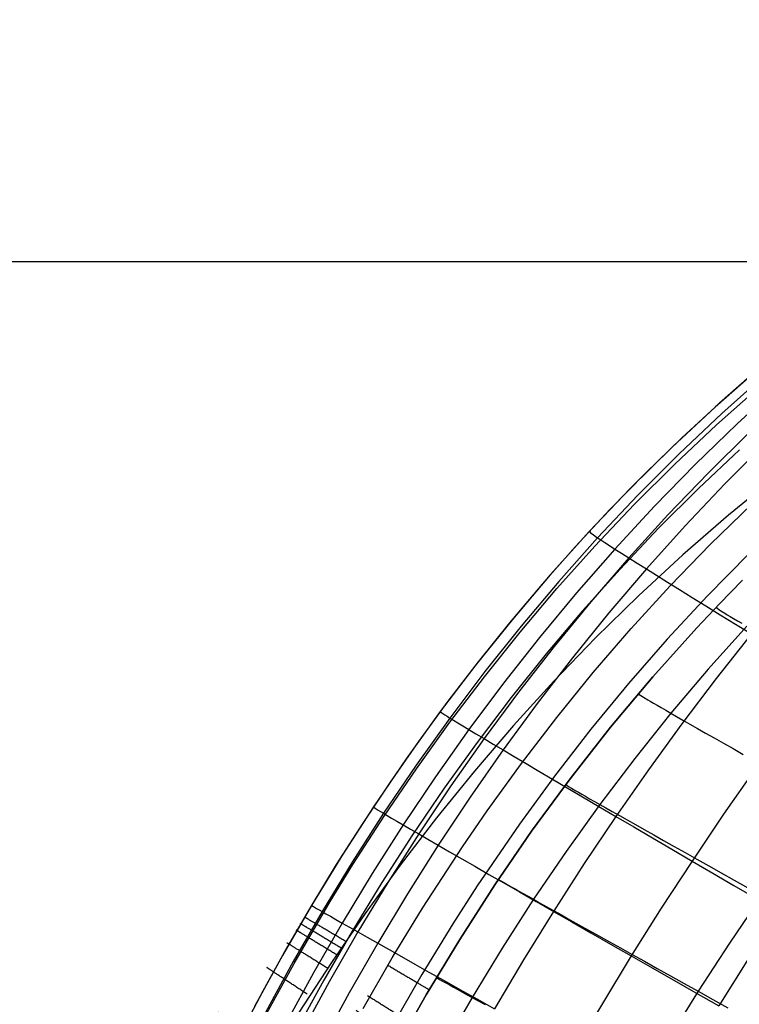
# Model space of a CAD drawing. Header units: millimetres. Extents: x -58 to 58, y -58 to 57.
# Tile 50 of 102: x 17 to 32, y -15 to 5. Entities that reach past the tile are written whole.
import ezdxf

# ---------------------------------------------------------------- set-up
doc = ezdxf.new("R2010")
doc.units = ezdxf.units.MM
doc.header["$MEASUREMENT"] = 0
doc.layers.add('Predefinito', color=5, linetype='Continuous')

msp = doc.modelspace()

# ---------------------------------------------------------------- linework, layer by layer
at = {"layer": 'Predefinito', "extrusion": (-9.13192e-06, -8.31874e-06, 1)}
msp.add_lwpolyline([(57.253, 5.035), (54.746, 4.648), (53.497, 4.423), (52.251, 4.175), (51.011, 3.903), (49.776, 3.606), (48.549, 3.283), (47.329, 2.932), (46.116, 2.553), (44.912, 2.144), (43.72, 1.705), (42.54, 1.234), (41.375, 0.731), (40.225, 0.196), (39.092, -0.373), (37.977, -0.975), (36.883, -1.61), (35.81, -2.279), (34.759, -2.981), (33.734, -3.715), (32.735, -4.478), (31.762, -5.271), (30.813, -6.095), (29.891, -6.946), (28.997, -7.822), (28.13, -8.723), (27.291, -9.647), (26.479, -10.594), (25.694, -11.561), (24.938, -12.547), (24.209, -13.551), (23.507, -14.573), (22.832, -15.611), (22.185, -16.664), (21.564, -17.73), (20.971, -18.81), (20.404, -19.902), (19.863, -21.005), (19.348, -22.118), (18.863, -23.242), (18.635, -23.809), (18.417, -24.38), (18.211, -24.954), (18.018, -25.532), (17.84, -26.114), (17.677, -26.7), (17.53, -27.29), (17.398, -27.882), (17.336, -28.197)], dxfattribs=at)
at = {"layer": 'Predefinito'}
for points in [[(56.5, 0), (-56.5, 0)], [(54.5, 0), (-54.5, 0)], [(32.382, -2.234), (31.577, -2.938), (30.795, -3.66), (30.035, -4.398), (29.296, -5.153), (28.58, -5.923), (27.885, -6.708), (27.211, -7.506), (26.559, -8.317), (25.928, -9.14), (25.317, -9.974), (24.728, -10.819), (24.158, -11.673), (23.609, -12.537), (23.079, -13.408), (22.569, -14.286), (22.079, -15.172), (21.607, -16.063)], [(32.382, -2.234), (31.577, -2.938), (30.795, -3.66), (30.035, -4.398), (29.296, -5.153), (28.58, -5.923), (27.885, -6.708), (27.211, -7.506), (26.559, -8.317), (25.928, -9.14), (25.317, -9.974), (24.728, -10.819), (24.158, -11.673), (23.609, -12.537), (23.079, -13.408), (22.569, -14.286), (22.079, -15.172), (21.607, -16.063)], [(31.993, -3.911), (31.139, -4.715), (30.31, -5.542), (29.507, -6.391), (28.728, -7.261), (27.974, -8.153), (27.244, -9.064), (26.537, -9.997), (25.853, -10.949), (25.192, -11.92), (24.553, -12.911), (23.937, -13.921), (23.347, -14.943), (22.782, -15.975)], [(24.167, -15.526), (24.77, -14.477), (25.401, -13.441), (26.23, -12.166), (26.747, -11.416), (27.458, -10.434), (28.192, -9.476), (28.952, -8.54), (29.737, -7.628), (30.547, -6.741), (31.384, -5.877), (32.247, -5.039)], [(32.053, -6.622), (31.572, -7.114), (31.101, -7.613), (30.187, -8.632), (29.31, -9.679), (28.471, -10.75), (27.669, -11.844), (26.903, -12.959), (26.174, -14.093), (25.48, -15.243), (24.821, -16.409)], [(24.821, -16.409), (25.48, -15.243), (26.174, -14.093), (26.903, -12.959), (27.669, -11.844), (28.471, -10.75), (29.31, -9.679), (30.187, -8.632), (31.101, -7.613), (31.572, -7.114), (32.053, -6.622)], [(32.053, -6.622), (31.572, -7.114), (31.101, -7.613), (30.187, -8.632), (29.31, -9.679), (28.471, -10.75), (27.669, -11.844), (26.903, -12.959), (26.174, -14.093), (25.48, -15.243), (24.821, -16.409)]]:
    msp.add_lwpolyline(points, dxfattribs=at)
at = {"layer": 'Predefinito', "extrusion": (0.717978, 0.696066, 0)}
msp.add_lwpolyline([(-25.06, 320), (-25.038, 320), (-25.015, 319.999), (-24.993, 319.998), (-24.97, 319.996), (-24.947, 319.994), (-24.924, 319.991), (-24.901, 319.987), (-24.878, 319.983), (-24.855, 319.979), (-24.831, 319.974), (-24.808, 319.968), (-24.785, 319.961), (-24.761, 319.954), (-24.738, 319.947), (-24.715, 319.939), (-24.692, 319.93), (-24.669, 319.92), (-24.646, 319.91), (-24.623, 319.9), (-24.601, 319.888), (-24.578, 319.876), (-24.556, 319.864), (-24.534, 319.851), (-24.513, 319.837), (-24.491, 319.823), (-24.47, 319.808), (-24.45, 319.792), (-24.43, 319.776), (-24.41, 319.76), (-24.39, 319.743), (-24.371, 319.725), (-24.353, 319.707), (-24.335, 319.689), (-24.317, 319.67), (-24.3, 319.65), (-24.284, 319.63), (-24.268, 319.61), (-24.252, 319.589), (-24.237, 319.568), (-24.223, 319.547), (-24.209, 319.526), (-24.196, 319.504), (-24.184, 319.482), (-24.172, 319.459), (-24.16, 319.437), (-24.15, 319.414), (-24.14, 319.391), (-24.13, 319.368), (-24.121, 319.345), (-24.113, 319.322), (-24.106, 319.298), (-24.099, 319.275), (-24.092, 319.252), (-24.086, 319.229), (-24.081, 319.205), (-24.077, 319.182), (-24.073, 319.159), (-24.069, 319.136), (-24.066, 319.113), (-24.064, 319.09), (-24.062, 319.067), (-24.061, 319.045), (-24.06, 319.022), (-24.06, 319)], dxfattribs=at)
at = {"layer": 'Predefinito', "extrusion": (1, 0, 0)}
for points in [[(-5.153, 319), (-5.153, 60)], [(-11.673, 319), (-11.673, 60)]]:
    msp.add_lwpolyline(points, dxfattribs=at)
at = {"layer": 'Predefinito', "extrusion": (0.67698, 0.736001, 0)}
msp.add_lwpolyline([(-26.044, 320), (-26.021, 320), (-25.999, 319.999), (-25.976, 319.998), (-25.954, 319.996), (-25.931, 319.994), (-25.908, 319.991), (-25.885, 319.987), (-25.862, 319.983), (-25.838, 319.979), (-25.815, 319.974), (-25.792, 319.968), (-25.768, 319.961), (-25.745, 319.954), (-25.722, 319.947), (-25.699, 319.939), (-25.676, 319.93), (-25.653, 319.92), (-25.63, 319.91), (-25.607, 319.9), (-25.584, 319.888), (-25.562, 319.876), (-25.54, 319.864), (-25.518, 319.851), (-25.496, 319.837), (-25.475, 319.823), (-25.454, 319.808), (-25.434, 319.792), (-25.413, 319.776), (-25.393, 319.76), (-25.374, 319.743), (-25.355, 319.725), (-25.337, 319.707), (-25.318, 319.689), (-25.301, 319.67), (-25.284, 319.65), (-25.267, 319.63), (-25.251, 319.61), (-25.236, 319.589), (-25.221, 319.568), (-25.207, 319.547), (-25.193, 319.526), (-25.18, 319.504), (-25.167, 319.482), (-25.155, 319.459), (-25.144, 319.437), (-25.133, 319.414), (-25.123, 319.391), (-25.114, 319.368), (-25.105, 319.345), (-25.097, 319.322), (-25.089, 319.298), (-25.082, 319.275), (-25.076, 319.252), (-25.07, 319.229), (-25.065, 319.205), (-25.06, 319.182), (-25.056, 319.159), (-25.053, 319.136), (-25.05, 319.113), (-25.048, 319.09), (-25.046, 319.067), (-25.045, 319.045), (-25.044, 319.022), (-25.044, 319)], dxfattribs=at)
at = {"layer": 'Predefinito', "extrusion": (0.692062, 0.721838, 0)}
msp.add_lwpolyline([(-26.713, 320), (-26.735, 320), (-26.758, 319.999), (-26.78, 319.998), (-26.803, 319.996), (-26.826, 319.994), (-26.849, 319.991), (-26.872, 319.987), (-26.895, 319.983), (-26.918, 319.979), (-26.942, 319.974), (-26.965, 319.968), (-26.988, 319.961), (-27.012, 319.954), (-27.035, 319.947), (-27.058, 319.939), (-27.081, 319.93), (-27.104, 319.92), (-27.127, 319.91), (-27.15, 319.9), (-27.173, 319.888), (-27.195, 319.876), (-27.217, 319.864), (-27.239, 319.851), (-27.26, 319.837), (-27.282, 319.823), (-27.303, 319.808), (-27.323, 319.792), (-27.344, 319.776), (-27.363, 319.76), (-27.383, 319.743), (-27.402, 319.725), (-27.42, 319.707), (-27.438, 319.689), (-27.456, 319.67), (-27.473, 319.65), (-27.49, 319.63), (-27.506, 319.61), (-27.521, 319.589), (-27.536, 319.568), (-27.55, 319.547), (-27.564, 319.526), (-27.577, 319.504), (-27.59, 319.482), (-27.602, 319.459), (-27.613, 319.437), (-27.623, 319.414), (-27.634, 319.391), (-27.643, 319.368), (-27.652, 319.345), (-27.66, 319.322), (-27.668, 319.298), (-27.675, 319.275), (-27.681, 319.252), (-27.687, 319.229), (-27.692, 319.205), (-27.697, 319.182), (-27.701, 319.159), (-27.704, 319.136), (-27.707, 319.113), (-27.709, 319.09), (-27.711, 319.067), (-27.712, 319.045), (-27.713, 319.022), (-27.713, 319)], dxfattribs=at)
at = {"layer": 'Predefinito', "extrusion": (0.635497, 0.772103, 0)}
msp.add_lwpolyline([(-26.78, 320), (-26.758, 320), (-26.735, 319.999), (-26.713, 319.998), (-26.69, 319.996), (-26.667, 319.994), (-26.644, 319.991), (-26.621, 319.987), (-26.598, 319.983), (-26.575, 319.979), (-26.551, 319.974), (-26.528, 319.968), (-26.505, 319.961), (-26.482, 319.954), (-26.458, 319.947), (-26.435, 319.939), (-26.412, 319.93), (-26.389, 319.92), (-26.366, 319.91), (-26.343, 319.9), (-26.321, 319.888), (-26.298, 319.876), (-26.276, 319.864), (-26.254, 319.851), (-26.233, 319.837), (-26.211, 319.823), (-26.191, 319.808), (-26.17, 319.792), (-26.15, 319.776), (-26.13, 319.76), (-26.11, 319.743), (-26.091, 319.725), (-26.073, 319.707), (-26.055, 319.689), (-26.037, 319.67), (-26.02, 319.65), (-26.004, 319.63), (-25.988, 319.61), (-25.972, 319.589), (-25.957, 319.568), (-25.943, 319.547), (-25.929, 319.526), (-25.916, 319.504), (-25.904, 319.482), (-25.892, 319.459), (-25.88, 319.437), (-25.87, 319.414), (-25.86, 319.391), (-25.85, 319.368), (-25.841, 319.345), (-25.833, 319.322), (-25.826, 319.298), (-25.819, 319.275), (-25.812, 319.252), (-25.806, 319.229), (-25.801, 319.205), (-25.797, 319.182), (-25.793, 319.159), (-25.789, 319.136), (-25.786, 319.113), (-25.784, 319.09), (-25.782, 319.067), (-25.781, 319.045), (-25.78, 319.022), (-25.78, 319)], dxfattribs=at)
at = {"layer": 'Predefinito', "extrusion": (0.646746, 0.762706, 0)}
msp.add_lwpolyline([(-27.604, 320), (-27.626, 320), (-27.649, 319.999), (-27.671, 319.998), (-27.694, 319.996), (-27.717, 319.994), (-27.74, 319.991), (-27.763, 319.987), (-27.786, 319.983), (-27.809, 319.979), (-27.833, 319.974), (-27.856, 319.968), (-27.879, 319.961), (-27.903, 319.954), (-27.926, 319.947), (-27.949, 319.939), (-27.972, 319.93), (-27.995, 319.92), (-28.018, 319.91), (-28.041, 319.9), (-28.063, 319.888), (-28.086, 319.876), (-28.108, 319.864), (-28.13, 319.851), (-28.151, 319.837), (-28.173, 319.823), (-28.194, 319.808), (-28.214, 319.792), (-28.234, 319.776), (-28.254, 319.76), (-28.274, 319.743), (-28.293, 319.725), (-28.311, 319.707), (-28.329, 319.689), (-28.347, 319.67), (-28.364, 319.65), (-28.381, 319.63), (-28.397, 319.61), (-28.412, 319.589), (-28.427, 319.568), (-28.441, 319.547), (-28.455, 319.526), (-28.468, 319.504), (-28.481, 319.482), (-28.492, 319.459), (-28.504, 319.437), (-28.514, 319.414), (-28.525, 319.391), (-28.534, 319.368), (-28.543, 319.345), (-28.551, 319.322), (-28.559, 319.298), (-28.566, 319.275), (-28.572, 319.252), (-28.578, 319.229), (-28.583, 319.205), (-28.587, 319.182), (-28.591, 319.159), (-28.595, 319.136), (-28.598, 319.113), (-28.6, 319.09), (-28.602, 319.067), (-28.603, 319.045), (-28.604, 319.022), (-28.604, 319)], dxfattribs=at)
at = {"layer": 'Predefinito', "extrusion": (0.593801, 0.804612, 0)}
msp.add_lwpolyline([(-27.288, 320), (-27.266, 320), (-27.244, 319.999), (-27.221, 319.998), (-27.198, 319.996), (-27.175, 319.994), (-27.152, 319.991), (-27.129, 319.987), (-27.106, 319.983), (-27.083, 319.979), (-27.06, 319.974), (-27.036, 319.968), (-27.013, 319.961), (-26.99, 319.954), (-26.966, 319.947), (-26.943, 319.939), (-26.92, 319.93), (-26.897, 319.92), (-26.874, 319.91), (-26.851, 319.9), (-26.829, 319.888), (-26.806, 319.876), (-26.784, 319.864), (-26.762, 319.851), (-26.741, 319.837), (-26.72, 319.823), (-26.699, 319.808), (-26.678, 319.792), (-26.658, 319.776), (-26.638, 319.76), (-26.619, 319.743), (-26.6, 319.725), (-26.581, 319.707), (-26.563, 319.689), (-26.545, 319.67), (-26.528, 319.65), (-26.512, 319.63), (-26.496, 319.61), (-26.48, 319.589), (-26.465, 319.568), (-26.451, 319.547), (-26.437, 319.526), (-26.424, 319.504), (-26.412, 319.482), (-26.4, 319.459), (-26.388, 319.437), (-26.378, 319.414), (-26.368, 319.391), (-26.358, 319.368), (-26.349, 319.345), (-26.341, 319.322), (-26.334, 319.298), (-26.327, 319.275), (-26.32, 319.252), (-26.315, 319.229), (-26.309, 319.205), (-26.305, 319.182), (-26.301, 319.159), (-26.297, 319.136), (-26.294, 319.113), (-26.292, 319.09), (-26.29, 319.067), (-26.289, 319.045), (-26.288, 319.022), (-26.288, 319)], dxfattribs=at)
at = {"layer": 'Predefinito', "extrusion": (0.60105, 0.799212, 0)}
msp.add_lwpolyline([(-28.215, 320), (-28.238, 320), (-28.26, 319.999), (-28.283, 319.998), (-28.305, 319.996), (-28.328, 319.994), (-28.351, 319.991), (-28.374, 319.987), (-28.397, 319.983), (-28.421, 319.979), (-28.444, 319.974), (-28.467, 319.968), (-28.491, 319.961), (-28.514, 319.954), (-28.537, 319.947), (-28.56, 319.939), (-28.584, 319.93), (-28.607, 319.92), (-28.629, 319.91), (-28.652, 319.9), (-28.675, 319.888), (-28.697, 319.876), (-28.719, 319.864), (-28.741, 319.851), (-28.763, 319.837), (-28.784, 319.823), (-28.805, 319.808), (-28.825, 319.792), (-28.846, 319.776), (-28.866, 319.76), (-28.885, 319.743), (-28.904, 319.725), (-28.923, 319.707), (-28.941, 319.689), (-28.958, 319.67), (-28.975, 319.65), (-28.992, 319.63), (-29.008, 319.61), (-29.023, 319.589), (-29.038, 319.568), (-29.052, 319.547), (-29.066, 319.526), (-29.079, 319.504), (-29.092, 319.482), (-29.104, 319.459), (-29.115, 319.437), (-29.126, 319.414), (-29.136, 319.391), (-29.145, 319.368), (-29.154, 319.345), (-29.162, 319.322), (-29.17, 319.298), (-29.177, 319.275), (-29.183, 319.252), (-29.189, 319.229), (-29.194, 319.205), (-29.199, 319.182), (-29.203, 319.159), (-29.206, 319.136), (-29.209, 319.113), (-29.211, 319.09), (-29.213, 319.067), (-29.214, 319.045), (-29.215, 319.022), (-29.215, 319)], dxfattribs=at)
at = {"layer": 'Predefinito', "extrusion": (0.552118, 0.833766, 0)}
msp.add_lwpolyline([(-27.586, 320), (-27.564, 320), (-27.541, 319.999), (-27.519, 319.998), (-27.496, 319.996), (-27.473, 319.994), (-27.45, 319.991), (-27.427, 319.987), (-27.404, 319.983), (-27.381, 319.979), (-27.357, 319.974), (-27.334, 319.968), (-27.311, 319.961), (-27.287, 319.954), (-27.264, 319.947), (-27.241, 319.939), (-27.218, 319.93), (-27.195, 319.92), (-27.172, 319.91), (-27.149, 319.9), (-27.126, 319.888), (-27.104, 319.876), (-27.082, 319.864), (-27.06, 319.851), (-27.039, 319.837), (-27.017, 319.823), (-26.996, 319.808), (-26.976, 319.792), (-26.955, 319.776), (-26.936, 319.76), (-26.916, 319.743), (-26.897, 319.725), (-26.879, 319.707), (-26.861, 319.689), (-26.843, 319.67), (-26.826, 319.65), (-26.809, 319.63), (-26.793, 319.61), (-26.778, 319.589), (-26.763, 319.568), (-26.749, 319.547), (-26.735, 319.526), (-26.722, 319.504), (-26.709, 319.482), (-26.698, 319.459), (-26.686, 319.437), (-26.676, 319.414), (-26.665, 319.391), (-26.656, 319.368), (-26.647, 319.345), (-26.639, 319.322), (-26.631, 319.298), (-26.624, 319.275), (-26.618, 319.252), (-26.612, 319.229), (-26.607, 319.205), (-26.602, 319.182), (-26.598, 319.159), (-26.595, 319.136), (-26.592, 319.113), (-26.59, 319.09), (-26.588, 319.067), (-26.587, 319.045), (-26.586, 319.022), (-26.586, 319)], dxfattribs=at)
at = {"layer": 'Predefinito', "extrusion": (0.531329, 0.847166, 0)}
msp.add_lwpolyline([(-27.661, 320), (-27.639, 320), (-27.616, 319.999), (-27.594, 319.998), (-27.571, 319.996), (-27.548, 319.994), (-27.525, 319.991), (-27.502, 319.987), (-27.479, 319.983), (-27.456, 319.979), (-27.433, 319.974), (-27.409, 319.968), (-27.386, 319.961), (-27.363, 319.954), (-27.339, 319.947), (-27.316, 319.939), (-27.293, 319.93), (-27.27, 319.92), (-27.247, 319.91), (-27.224, 319.9), (-27.202, 319.888), (-27.179, 319.876), (-27.157, 319.864), (-27.135, 319.851), (-27.114, 319.837), (-27.093, 319.823), (-27.072, 319.808), (-27.051, 319.792), (-27.031, 319.776), (-27.011, 319.76), (-26.991, 319.743), (-26.972, 319.725), (-26.954, 319.707), (-26.936, 319.689), (-26.918, 319.67), (-26.901, 319.65), (-26.885, 319.63), (-26.869, 319.61), (-26.853, 319.589), (-26.838, 319.568), (-26.824, 319.547), (-26.81, 319.526), (-26.797, 319.504), (-26.785, 319.482), (-26.773, 319.459), (-26.761, 319.437), (-26.751, 319.414), (-26.741, 319.391), (-26.731, 319.368), (-26.722, 319.345), (-26.714, 319.322), (-26.707, 319.298), (-26.7, 319.275), (-26.693, 319.252), (-26.687, 319.229), (-26.682, 319.205), (-26.678, 319.182), (-26.674, 319.159), (-26.67, 319.136), (-26.667, 319.113), (-26.665, 319.09), (-26.663, 319.067), (-26.662, 319.045), (-26.661, 319.022), (-26.661, 319)], dxfattribs=at)
at = {"layer": 'Predefinito', "extrusion": (0.552398, 0.83358, 0)}
msp.add_lwpolyline([(-28.584, 320), (-28.607, 320), (-28.629, 319.999), (-28.652, 319.998), (-28.674, 319.996), (-28.697, 319.994), (-28.72, 319.991), (-28.743, 319.987), (-28.766, 319.983), (-28.79, 319.979), (-28.813, 319.974), (-28.836, 319.968), (-28.86, 319.961), (-28.883, 319.954), (-28.906, 319.947), (-28.929, 319.939), (-28.953, 319.93), (-28.976, 319.92), (-28.998, 319.91), (-29.021, 319.9), (-29.044, 319.888), (-29.066, 319.876), (-29.088, 319.864), (-29.11, 319.851), (-29.132, 319.837), (-29.153, 319.823), (-29.174, 319.808), (-29.195, 319.792), (-29.215, 319.776), (-29.235, 319.76), (-29.254, 319.743), (-29.273, 319.725), (-29.292, 319.707), (-29.31, 319.689), (-29.327, 319.67), (-29.344, 319.65), (-29.361, 319.63), (-29.377, 319.61), (-29.392, 319.589), (-29.407, 319.568), (-29.421, 319.547), (-29.435, 319.526), (-29.448, 319.504), (-29.461, 319.482), (-29.473, 319.459), (-29.484, 319.437), (-29.495, 319.414), (-29.505, 319.391), (-29.514, 319.368), (-29.523, 319.345), (-29.531, 319.322), (-29.539, 319.298), (-29.546, 319.275), (-29.552, 319.252), (-29.558, 319.229), (-29.563, 319.205), (-29.568, 319.182), (-29.572, 319.159), (-29.575, 319.136), (-29.578, 319.113), (-29.58, 319.09), (-29.582, 319.067), (-29.583, 319.045), (-29.584, 319.022), (-29.584, 319)], dxfattribs=at)
at = {"layer": 'Predefinito', "extrusion": (0.555259, 0.831678, 0)}
msp.add_lwpolyline([(-28.57, 320), (-28.592, 320), (-28.615, 319.999), (-28.637, 319.998), (-28.66, 319.996), (-28.683, 319.994), (-28.706, 319.991), (-28.729, 319.987), (-28.752, 319.983), (-28.775, 319.979), (-28.799, 319.974), (-28.822, 319.968), (-28.845, 319.961), (-28.869, 319.954), (-28.892, 319.947), (-28.915, 319.939), (-28.938, 319.93), (-28.961, 319.92), (-28.984, 319.91), (-29.007, 319.9), (-29.03, 319.888), (-29.052, 319.876), (-29.074, 319.864), (-29.096, 319.851), (-29.117, 319.837), (-29.139, 319.823), (-29.16, 319.808), (-29.18, 319.792), (-29.201, 319.776), (-29.22, 319.76), (-29.24, 319.743), (-29.259, 319.725), (-29.277, 319.707), (-29.295, 319.689), (-29.313, 319.67), (-29.33, 319.65), (-29.347, 319.63), (-29.363, 319.61), (-29.378, 319.589), (-29.393, 319.568), (-29.407, 319.547), (-29.421, 319.526), (-29.434, 319.504), (-29.447, 319.482), (-29.459, 319.459), (-29.47, 319.437), (-29.481, 319.414), (-29.491, 319.391), (-29.5, 319.368), (-29.509, 319.345), (-29.517, 319.322), (-29.525, 319.298), (-29.532, 319.275), (-29.538, 319.252), (-29.544, 319.229), (-29.549, 319.205), (-29.554, 319.182), (-29.558, 319.159), (-29.561, 319.136), (-29.564, 319.113), (-29.566, 319.09), (-29.568, 319.067), (-29.569, 319.045), (-29.57, 319.022), (-29.57, 319)], dxfattribs=at)
at = {"layer": 'Predefinito', "extrusion": (0.549541, 0.835467, 0)}
msp.add_lwpolyline([(-28.598, 320), (-28.62, 320), (-28.642, 319.999), (-28.665, 319.998), (-28.688, 319.996), (-28.71, 319.994), (-28.733, 319.991), (-28.756, 319.987), (-28.78, 319.983), (-28.803, 319.979), (-28.826, 319.974), (-28.85, 319.968), (-28.873, 319.961), (-28.896, 319.954), (-28.919, 319.947), (-28.943, 319.939), (-28.966, 319.93), (-28.989, 319.92), (-29.012, 319.91), (-29.034, 319.9), (-29.057, 319.888), (-29.079, 319.876), (-29.101, 319.864), (-29.123, 319.851), (-29.145, 319.837), (-29.166, 319.823), (-29.187, 319.808), (-29.208, 319.792), (-29.228, 319.776), (-29.248, 319.76), (-29.267, 319.743), (-29.286, 319.725), (-29.305, 319.707), (-29.323, 319.689), (-29.34, 319.67), (-29.358, 319.65), (-29.374, 319.63), (-29.39, 319.61), (-29.406, 319.589), (-29.42, 319.568), (-29.435, 319.547), (-29.448, 319.526), (-29.462, 319.504), (-29.474, 319.482), (-29.486, 319.459), (-29.497, 319.437), (-29.508, 319.414), (-29.518, 319.391), (-29.527, 319.368), (-29.536, 319.345), (-29.545, 319.322), (-29.552, 319.298), (-29.559, 319.275), (-29.565, 319.252), (-29.571, 319.229), (-29.576, 319.205), (-29.581, 319.182), (-29.585, 319.159), (-29.588, 319.136), (-29.591, 319.113), (-29.594, 319.09), (-29.595, 319.067), (-29.597, 319.045), (-29.597, 319.022), (-29.598, 319)], dxfattribs=at)
at = {"layer": 'Predefinito', "extrusion": (0.520943, 0.853591, 0)}
msp.add_lwpolyline([(-27.681, 320), (-27.659, 320), (-27.637, 319.999), (-27.614, 319.998), (-27.591, 319.996), (-27.568, 319.994), (-27.545, 319.991), (-27.522, 319.987), (-27.499, 319.983), (-27.476, 319.979), (-27.453, 319.974), (-27.429, 319.968), (-27.406, 319.961), (-27.383, 319.954), (-27.359, 319.947), (-27.336, 319.939), (-27.313, 319.93), (-27.29, 319.92), (-27.267, 319.91), (-27.244, 319.9), (-27.222, 319.888), (-27.199, 319.876), (-27.177, 319.864), (-27.155, 319.851), (-27.134, 319.837), (-27.113, 319.823), (-27.092, 319.808), (-27.071, 319.792), (-27.051, 319.776), (-27.031, 319.76), (-27.012, 319.743), (-26.993, 319.725), (-26.974, 319.707), (-26.956, 319.689), (-26.938, 319.67), (-26.921, 319.65), (-26.905, 319.63), (-26.889, 319.61), (-26.873, 319.589), (-26.858, 319.568), (-26.844, 319.547), (-26.83, 319.526), (-26.817, 319.504), (-26.805, 319.482), (-26.793, 319.459), (-26.782, 319.437), (-26.771, 319.414), (-26.761, 319.391), (-26.751, 319.368), (-26.742, 319.345), (-26.734, 319.322), (-26.727, 319.298), (-26.72, 319.275), (-26.713, 319.252), (-26.708, 319.229), (-26.702, 319.205), (-26.698, 319.182), (-26.694, 319.159), (-26.69, 319.136), (-26.687, 319.113), (-26.685, 319.09), (-26.683, 319.067), (-26.682, 319.045), (-26.681, 319.022), (-26.681, 319)], dxfattribs=at)
at = {"layer": 'Predefinito', "extrusion": (0.543836, 0.839191, 0)}
msp.add_lwpolyline([(-28.621, 320), (-28.644, 320), (-28.666, 319.999), (-28.689, 319.998), (-28.711, 319.996), (-28.734, 319.994), (-28.757, 319.991), (-28.78, 319.987), (-28.803, 319.983), (-28.827, 319.979), (-28.85, 319.974), (-28.873, 319.968), (-28.897, 319.961), (-28.92, 319.954), (-28.943, 319.947), (-28.966, 319.939), (-28.99, 319.93), (-29.013, 319.92), (-29.035, 319.91), (-29.058, 319.9), (-29.081, 319.888), (-29.103, 319.876), (-29.125, 319.864), (-29.147, 319.851), (-29.169, 319.837), (-29.19, 319.823), (-29.211, 319.808), (-29.231, 319.792), (-29.252, 319.776), (-29.272, 319.76), (-29.291, 319.743), (-29.31, 319.725), (-29.329, 319.707), (-29.347, 319.689), (-29.364, 319.67), (-29.381, 319.65), (-29.398, 319.63), (-29.414, 319.61), (-29.429, 319.589), (-29.444, 319.568), (-29.458, 319.547), (-29.472, 319.526), (-29.485, 319.504), (-29.498, 319.482), (-29.51, 319.459), (-29.521, 319.437), (-29.532, 319.414), (-29.542, 319.391), (-29.551, 319.368), (-29.56, 319.345), (-29.568, 319.322), (-29.576, 319.298), (-29.583, 319.275), (-29.589, 319.252), (-29.595, 319.229), (-29.6, 319.205), (-29.605, 319.182), (-29.609, 319.159), (-29.612, 319.136), (-29.615, 319.113), (-29.617, 319.09), (-29.619, 319.067), (-29.62, 319.045), (-29.621, 319.022), (-29.621, 319)], dxfattribs=at)
at = {"layer": 'Predefinito', "extrusion": (0.515756, 0.856735, 0)}
msp.add_lwpolyline([(-27.687, 320), (-27.665, 320), (-27.642, 319.999), (-27.62, 319.998), (-27.597, 319.996), (-27.574, 319.994), (-27.551, 319.991), (-27.528, 319.987), (-27.505, 319.983), (-27.482, 319.979), (-27.458, 319.974), (-27.435, 319.968), (-27.412, 319.961), (-27.388, 319.954), (-27.365, 319.947), (-27.342, 319.939), (-27.319, 319.93), (-27.296, 319.92), (-27.273, 319.91), (-27.25, 319.9), (-27.228, 319.888), (-27.205, 319.876), (-27.183, 319.864), (-27.161, 319.851), (-27.14, 319.837), (-27.118, 319.823), (-27.097, 319.808), (-27.077, 319.792), (-27.057, 319.776), (-27.037, 319.76), (-27.017, 319.743), (-26.998, 319.725), (-26.98, 319.707), (-26.962, 319.689), (-26.944, 319.67), (-26.927, 319.65), (-26.91, 319.63), (-26.894, 319.61), (-26.879, 319.589), (-26.864, 319.568), (-26.85, 319.547), (-26.836, 319.526), (-26.823, 319.504), (-26.81, 319.482), (-26.799, 319.459), (-26.787, 319.437), (-26.777, 319.414), (-26.766, 319.391), (-26.757, 319.368), (-26.748, 319.345), (-26.74, 319.322), (-26.732, 319.298), (-26.725, 319.275), (-26.719, 319.252), (-26.713, 319.229), (-26.708, 319.205), (-26.704, 319.182), (-26.7, 319.159), (-26.696, 319.136), (-26.693, 319.113), (-26.691, 319.09), (-26.689, 319.067), (-26.688, 319.045), (-26.687, 319.022), (-26.687, 319)], dxfattribs=at)
at = {"layer": 'Predefinito', "extrusion": (0.510581, 0.85983, 0)}
msp.add_lwpolyline([(-27.69, 320), (-27.668, 320), (-27.645, 319.999), (-27.623, 319.998), (-27.6, 319.996), (-27.577, 319.994), (-27.554, 319.991), (-27.531, 319.987), (-27.508, 319.983), (-27.485, 319.979), (-27.461, 319.974), (-27.438, 319.968), (-27.415, 319.961), (-27.391, 319.954), (-27.368, 319.947), (-27.345, 319.939), (-27.322, 319.93), (-27.299, 319.92), (-27.276, 319.91), (-27.253, 319.9), (-27.23, 319.888), (-27.208, 319.876), (-27.186, 319.864), (-27.164, 319.851), (-27.143, 319.837), (-27.121, 319.823), (-27.1, 319.808), (-27.08, 319.792), (-27.059, 319.776), (-27.04, 319.76), (-27.02, 319.743), (-27.001, 319.725), (-26.983, 319.707), (-26.965, 319.689), (-26.947, 319.67), (-26.93, 319.65), (-26.913, 319.63), (-26.897, 319.61), (-26.882, 319.589), (-26.867, 319.568), (-26.853, 319.547), (-26.839, 319.526), (-26.826, 319.504), (-26.813, 319.482), (-26.801, 319.459), (-26.79, 319.437), (-26.779, 319.414), (-26.769, 319.391), (-26.76, 319.368), (-26.751, 319.345), (-26.743, 319.322), (-26.735, 319.298), (-26.728, 319.275), (-26.722, 319.252), (-26.716, 319.229), (-26.711, 319.205), (-26.706, 319.182), (-26.702, 319.159), (-26.699, 319.136), (-26.696, 319.113), (-26.694, 319.09), (-26.692, 319.067), (-26.691, 319.045), (-26.69, 319.022), (-26.69, 319)], dxfattribs=at)
at = {"layer": 'Predefinito', "extrusion": (0.532467, 0.846451, 0)}
msp.add_lwpolyline([(-28.658, 320), (-28.68, 320), (-28.703, 319.999), (-28.725, 319.998), (-28.748, 319.996), (-28.771, 319.994), (-28.794, 319.991), (-28.817, 319.987), (-28.84, 319.983), (-28.863, 319.979), (-28.887, 319.974), (-28.91, 319.968), (-28.933, 319.961), (-28.957, 319.954), (-28.98, 319.947), (-29.003, 319.939), (-29.026, 319.93), (-29.049, 319.92), (-29.072, 319.91), (-29.095, 319.9), (-29.117, 319.888), (-29.14, 319.876), (-29.162, 319.864), (-29.184, 319.851), (-29.205, 319.837), (-29.227, 319.823), (-29.248, 319.808), (-29.268, 319.792), (-29.288, 319.776), (-29.308, 319.76), (-29.328, 319.743), (-29.347, 319.725), (-29.365, 319.707), (-29.383, 319.689), (-29.401, 319.67), (-29.418, 319.65), (-29.434, 319.63), (-29.45, 319.61), (-29.466, 319.589), (-29.481, 319.568), (-29.495, 319.547), (-29.509, 319.526), (-29.522, 319.504), (-29.534, 319.482), (-29.546, 319.459), (-29.558, 319.437), (-29.568, 319.414), (-29.578, 319.391), (-29.588, 319.368), (-29.597, 319.345), (-29.605, 319.322), (-29.613, 319.298), (-29.62, 319.275), (-29.626, 319.252), (-29.632, 319.229), (-29.637, 319.205), (-29.641, 319.182), (-29.645, 319.159), (-29.649, 319.136), (-29.652, 319.113), (-29.654, 319.09), (-29.656, 319.067), (-29.657, 319.045), (-29.658, 319.022), (-29.658, 319)], dxfattribs=at)
at = {"layer": 'Predefinito', "extrusion": (0.509892, 0.860238, 0)}
msp.add_lwpolyline([(-28.69, 320), (-28.712, 320), (-28.735, 319.999), (-28.757, 319.998), (-28.78, 319.996), (-28.803, 319.994), (-28.826, 319.991), (-28.849, 319.987), (-28.872, 319.983), (-28.895, 319.979), (-28.918, 319.974), (-28.942, 319.968), (-28.965, 319.961), (-28.988, 319.954), (-29.012, 319.947), (-29.035, 319.939), (-29.058, 319.93), (-29.081, 319.92), (-29.104, 319.91), (-29.127, 319.9), (-29.149, 319.888), (-29.172, 319.876), (-29.194, 319.864), (-29.216, 319.851), (-29.237, 319.837), (-29.258, 319.823), (-29.279, 319.808), (-29.3, 319.792), (-29.32, 319.776), (-29.34, 319.76), (-29.36, 319.743), (-29.379, 319.725), (-29.397, 319.707), (-29.415, 319.689), (-29.433, 319.67), (-29.45, 319.65), (-29.466, 319.63), (-29.482, 319.61), (-29.498, 319.589), (-29.513, 319.568), (-29.527, 319.547), (-29.541, 319.526), (-29.554, 319.504), (-29.566, 319.482), (-29.578, 319.459), (-29.59, 319.437), (-29.6, 319.414), (-29.61, 319.391), (-29.62, 319.368), (-29.629, 319.345), (-29.637, 319.322), (-29.644, 319.298), (-29.651, 319.275), (-29.658, 319.252), (-29.664, 319.229), (-29.669, 319.205), (-29.673, 319.182), (-29.677, 319.159), (-29.681, 319.136), (-29.684, 319.113), (-29.686, 319.09), (-29.688, 319.067), (-29.689, 319.045), (-29.69, 319.022), (-29.69, 319)], dxfattribs=at)
at = {"layer": 'Predefinito'}
for points in [[(39.888, 2.8, 60), (39.156, 2.411, 60), (38.431, 2.007, 60), (37.375, 1.383, 60), (36.338, 0.726, 60), (35.321, 0.037, 60), (34.325, -0.684, 60), (33.353, -1.435, 60), (32.406, -2.214, 60), (31.485, -3.022, 60), (30.588, -3.857, 60), (29.718, -4.718, 60), (28.874, -5.602, 60), (28.058, -6.508, 60), (27.269, -7.436, 60), (26.506, -8.384, 60), (25.77, -9.352, 60), (25.061, -10.336, 60), (24.379, -11.337, 60), (23.723, -12.354, 60), (23.092, -13.385, 60), (22.488, -14.43, 60), (21.909, -15.487, 60)], [(32.53, -2.341, 54.53), (31.621, -3.153, 54.483), (30.736, -3.991, 54.44), (29.876, -4.854, 54.402), (29.042, -5.74, 54.368), (28.235, -6.647, 54.337), (27.454, -7.575, 54.311), (26.699, -8.523, 54.289), (25.971, -9.488, 54.27), (25.268, -10.471, 54.256), (24.591, -11.47, 54.245), (23.939, -12.485, 54.238), (23.313, -13.513, 54.234), (22.713, -14.555, 54.234), (22.137, -15.609, 54.238)], [(22.158, -15.643, 319.707), (22.731, -14.596, 319.707), (23.483, -13.302, 319.707), (23.954, -12.536, 319.707), (24.603, -11.53, 319.707), (25.274, -10.544, 319.707), (25.968, -9.577, 319.707), (26.686, -8.63, 319.707), (27.428, -7.703, 319.707), (28.195, -6.797, 319.707), (28.986, -5.912, 319.707), (29.803, -5.049, 319.707), (30.646, -4.207, 319.707), (31.516, -3.389, 319.707), (32.413, -2.593, 319.707)], [(32.835, -2.554, 51.691), (31.94, -3.373, 51.62), (31.069, -4.217, 51.555), (30.222, -5.085, 51.497), (29.4, -5.974, 51.445), (28.604, -6.884, 51.399), (27.833, -7.814, 51.359), (27.087, -8.763, 51.325), (26.366, -9.729, 51.298), (25.67, -10.711, 51.276), (24.999, -11.71, 51.26), (24.352, -12.723, 51.249), (23.729, -13.751, 51.244), (23.132, -14.79, 51.245), (22.559, -15.841, 51.251)], [(32.201, -3.546, 50.178), (31.34, -4.394, 50.102), (30.502, -5.265, 50.035), (29.689, -6.157, 49.974), (28.9, -7.07, 49.921), (28.136, -8.001, 49.874), (27.396, -8.951, 49.835), (26.68, -9.917, 49.803), (25.989, -10.899, 49.778), (25.321, -11.897, 49.759), (24.677, -12.91, 49.747), (24.057, -13.937, 49.742), (23.461, -14.974, 49.743), (22.889, -16.023, 49.751)], [(32.535, -3.764, 48.756), (31.686, -4.617, 48.671), (30.859, -5.492, 48.595), (30.055, -6.388, 48.526), (29.276, -7.303, 48.466), (28.519, -8.236, 48.414), (27.787, -9.186, 48.369), (27.077, -10.153, 48.333), (26.391, -11.136, 48.305), (25.728, -12.133, 48.284), (25.087, -13.145, 48.27), (24.47, -14.17, 48.265), (23.876, -15.206, 48.266), (23.305, -16.252, 48.276)], [(28.874, -5.602, 60), (28.896, -5.634, 57.229), (28.948, -5.675, 55.808), (28.989, -5.704, 55.09), (29.042, -5.74, 54.368), (29.108, -5.784, 53.641), (29.189, -5.838, 52.912), (29.286, -5.9, 52.179), (29.4, -5.974, 51.445), (29.535, -6.06, 50.708), (29.689, -6.157, 49.974), (29.863, -6.267, 49.246), (30.055, -6.388, 48.526), (30.267, -6.52, 47.814), (30.497, -6.663, 47.111), (30.744, -6.817, 46.416), (31.009, -6.982, 45.732), (31.292, -7.156, 45.057), (31.591, -7.341, 44.393), (31.907, -7.536, 43.741), (32.239, -7.74, 43.1)], [(32.188, -6.076, 319.707), (31.325, -6.949, 319.707), (30.49, -7.847, 319.707), (29.681, -8.772, 319.707), (28.9, -9.722, 319.707), (28.144, -10.697, 319.707), (27.414, -11.697, 319.707), (26.538, -12.98, 319.707), (26.033, -13.765, 319.707), (25.386, -14.824, 319.707), (24.769, -15.898, 319.707)], [(31.509, -7.179, 60), (31.521, -7.2, 57.805), (31.551, -7.222, 56.706), (31.603, -7.257, 55.609), (31.684, -7.307, 54.515), (31.736, -7.339, 53.971), (31.797, -7.375, 53.429), (31.868, -7.417, 52.889), (31.948, -7.465, 52.351), (32.04, -7.518, 51.816)], [(32.143, -7.578, 51.283), (31.341, -8.472, 51.241), (30.564, -9.389, 51.204), (29.812, -10.327, 51.173), (29.085, -11.286, 51.148), (28.384, -12.263, 51.128), (27.709, -13.258, 51.114), (27.058, -14.271, 51.105), (26.433, -15.3, 51.102), (25.833, -16.343, 51.105)], [(32.239, -7.74, 43.1), (31.507, -8.668, 43.02), (30.794, -9.61, 42.95), (30.099, -10.567, 42.892), (29.423, -11.536, 42.844), (28.764, -12.517, 42.806), (28.124, -13.512, 42.779), (27.5, -14.518, 42.762), (26.896, -15.534, 42.756)], [(29.892, -8.976, 60), (29.908, -8.996, 57.785), (29.941, -9.019, 56.675), (29.997, -9.055, 55.568), (30.082, -9.107, 54.465), (30.137, -9.14, 53.916), (30.202, -9.178, 53.368), (30.276, -9.222, 52.823), (30.36, -9.271, 52.281), (30.456, -9.327, 51.741), (30.564, -9.389, 51.204), (30.684, -9.457, 50.671), (30.816, -9.533, 50.141), (30.961, -9.616, 49.615), (31.117, -9.705, 49.094), (31.285, -9.8, 48.577), (31.464, -9.902, 48.065), (31.655, -10.01, 47.559), (31.857, -10.125, 47.058), (32.069, -10.245, 46.564)], [(25.77, -9.352, 60), (25.776, -9.359, 58.605), (25.803, -9.38, 57.182), (25.864, -9.421, 55.736), (25.911, -9.451, 55.005), (25.971, -9.488, 54.27), (26.044, -9.534, 53.532), (26.133, -9.588, 52.789), (26.24, -9.653, 52.045), (26.366, -9.729, 51.298), (26.512, -9.817, 50.549), (26.68, -9.917, 49.803), (26.869, -10.029, 49.064), (27.077, -10.153, 48.333), (27.306, -10.289, 47.611), (27.553, -10.435, 46.898), (27.82, -10.593, 46.194), (28.105, -10.761, 45.501), (28.408, -10.94, 44.819), (28.729, -11.129, 44.149), (29.067, -11.327, 43.49), (29.423, -11.536, 42.844), (29.795, -11.754, 42.21), (30.183, -11.982, 41.591), (30.586, -12.218, 40.987), (31.004, -12.462, 40.399), (31.434, -12.713, 39.827), (31.876, -12.971, 39.272), (32.33, -13.236, 38.733)], [(32.332, -10.532, 40.511), (31.66, -11.491, 40.449), (31.004, -12.462, 40.399), (30.363, -13.443, 40.359), (29.736, -14.435, 40.331), (28.525, -16.448, 40.307)], [(28.382, -10.868, 60), (28.402, -10.886, 57.77), (28.437, -10.909, 56.654), (28.497, -10.946, 55.539), (28.586, -10.999, 54.429), (28.644, -11.032, 53.876), (28.71, -11.071, 53.325), (28.787, -11.115, 52.777), (28.875, -11.166, 52.231), (28.974, -11.222, 51.688), (29.085, -11.286, 51.148), (29.209, -11.356, 50.611), (29.345, -11.433, 50.078), (29.494, -11.517, 49.549), (29.654, -11.608, 49.025), (29.827, -11.706, 48.505), (30.011, -11.81, 47.991), (30.207, -11.92, 47.482), (30.414, -12.037, 46.979), (30.633, -12.159, 46.482), (30.862, -12.288, 45.991), (31.101, -12.423, 45.507), (31.351, -12.563, 45.031), (31.612, -12.71, 44.561), (31.882, -12.861, 44.1), (32.162, -13.019, 43.647)], [(24.379, -11.337, 60), (24.386, -11.344, 58.598), (24.416, -11.364, 57.169), (24.48, -11.404, 55.717), (24.529, -11.433, 54.983), (24.591, -11.47, 54.245), (24.667, -11.515, 53.503), (24.759, -11.57, 52.758), (24.869, -11.634, 52.01), (24.999, -11.71, 51.26), (25.149, -11.797, 50.508), (25.321, -11.897, 49.759), (25.514, -12.009, 49.017), (25.728, -12.133, 48.284), (25.962, -12.268, 47.559), (26.215, -12.414, 46.843), (26.487, -12.571, 46.138), (26.779, -12.739, 45.443), (27.088, -12.917, 44.759), (27.416, -13.105, 44.087), (27.761, -13.304, 43.426), (28.124, -13.512, 42.779), (28.503, -13.729, 42.145), (28.899, -13.956, 41.524), (29.31, -14.191, 40.919), (29.736, -14.435, 40.331), (30.174, -14.685, 39.759), (30.624, -14.942, 39.204), (31.086, -15.206, 38.665), (31.558, -15.475, 38.142)], [(26.982, -12.841, 60), (27.004, -12.857, 57.761), (27.042, -12.88, 56.64), (27.104, -12.916, 55.522), (27.197, -12.969, 54.407), (27.256, -13.003, 53.852), (27.325, -13.042, 53.299), (27.404, -13.086, 52.749), (27.494, -13.137, 52.201), (27.595, -13.194, 51.656), (27.709, -13.258, 51.114), (27.835, -13.329, 50.575), (27.974, -13.407, 50.04), (28.126, -13.492, 49.51), (28.29, -13.584, 48.984), (28.466, -13.682, 48.462), (28.653, -13.787, 47.946), (28.853, -13.898, 47.436), (29.063, -14.016, 46.931), (29.285, -14.14, 46.432), (29.518, -14.27, 45.94), (29.762, -14.406, 45.455), (30.016, -14.548, 44.977), (30.281, -14.696, 44.507), (30.555, -14.849, 44.045), (30.84, -15.008, 43.591), (31.134, -15.172, 43.145), (31.438, -15.342, 42.709), (31.751, -15.516, 42.281)], [(32.452, -13.181, 43.202), (31.784, -14.169, 43.169), (31.134, -15.172, 43.145), (30.502, -16.189, 43.131)], [(23.092, -13.385, 60), (23.1, -13.39, 58.595), (23.132, -13.409, 57.164), (23.2, -13.448, 55.709), (23.25, -13.477, 54.974), (23.313, -13.513, 54.234), (23.391, -13.558, 53.491), (23.485, -13.612, 52.744), (23.598, -13.676, 51.995), (23.729, -13.751, 51.244), (23.882, -13.838, 50.492), (24.057, -13.937, 49.742), (24.253, -14.048, 48.999), (24.47, -14.17, 48.265), (24.707, -14.304, 47.539), (24.964, -14.448, 46.823), (25.24, -14.604, 46.117), (25.535, -14.77, 45.421), (25.848, -14.946, 44.737), (26.18, -15.132, 44.064), (26.529, -15.329, 43.403), (26.896, -15.534, 42.756)], [(32.794, -13.506, 38.21), (31.558, -15.475, 38.142)], [(25.689, -14.888, 60), (25.714, -14.901, 57.759), (25.754, -14.923, 56.636), (25.818, -14.959, 55.516), (25.913, -15.012, 54.4), (25.973, -15.045, 53.844), (26.043, -15.084, 53.291), (26.124, -15.129, 52.739), (26.215, -15.179, 52.191), (26.318, -15.236, 51.645), (26.433, -15.3, 51.102), (26.561, -15.371, 50.563), (26.701, -15.449, 50.028)]]:
    msp.add_polyline3d(points, dxfattribs=at)

doc.saveas('drawing.dxf')
